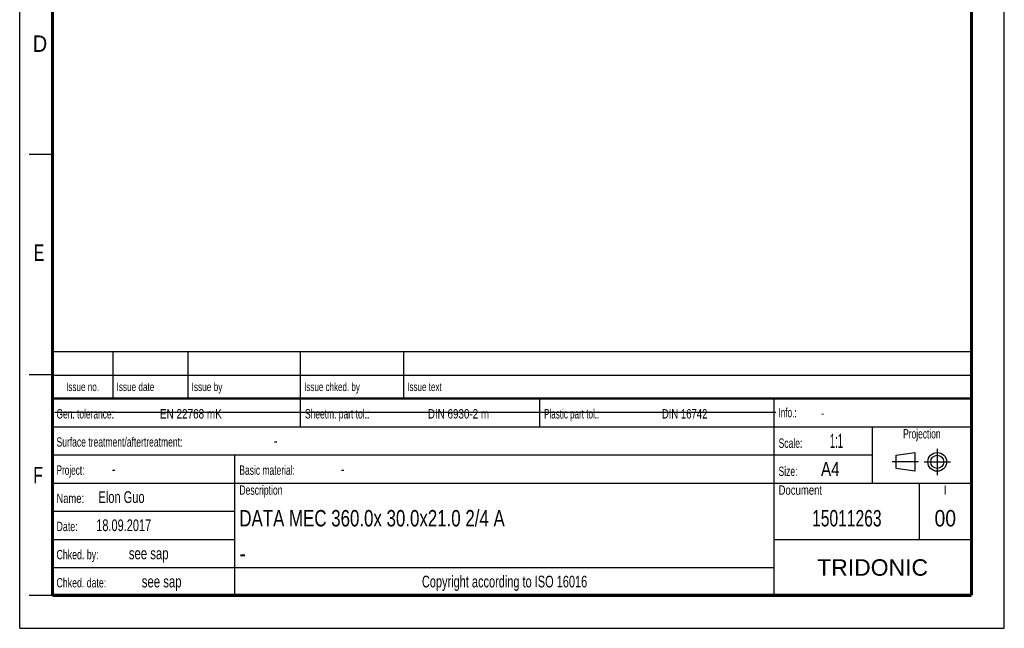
# Model space of a CAD drawing. Header units: millimetres. Extents: x 0 to 210, y 0 to 297.
# Tile 1 of 4: x 0 to 210, y 0 to 130. Entities that reach past the tile are written whole.
import ezdxf
from ezdxf.enums import TextEntityAlignment as Align

# ---------------------------------------------------------------- set-up
doc = ezdxf.new("R2010")
doc.units = ezdxf.units.MM
doc.header["$LTSCALE"] = 19.36
doc.linetypes.add('CENTER', pattern=[0.6, 0.375, -0.075, 0.075, -0.075])
doc.layers.get('0').update_dxf_attribs({"linetype": 'CONTINUOUS'})
doc.layers.add('DEFAULT_1', color=7, linetype='CENTER')
doc.layers.add('Z_NOTICE', color=7, linetype='CONTINUOUS')
doc.styles.get("Standard").update_dxf_attribs({"font": 'txt', "width": 0.7})
doc.styles.add('TEXTSTYLE_2', font='txt', dxfattribs={"width": 0.75})
doc.styles.add('TEXTSTYLE_4', font='arial.ttf')

# ---------------------------------------------------------------- blocks, each defined once
blk = doc.blocks.new('PROJEKTIONSMETHODE_BL0', base_point=(192.31, 35.47))
at = {"color": 2, "linetype": 'CONTINUOUS'}
for p, q in [((186.91, 36.87), (190.91, 37.47)), ((186.91, 34.07), (186.91, 36.87)), ((190.91, 37.47), (190.91, 33.47)), ((190.91, 33.47), (186.91, 34.07))]:
    blk.add_line(p, q, dxfattribs=at)
for radius in [2, 1.4]:
    blk.add_circle((195.71, 35.47), radius, dxfattribs=at)
at = {"layer": 'DEFAULT_1', "color": 2, "linetype": 'CENTER'}
for p, q in [((195.71, 38.27), (195.71, 32.67)), ((191.71, 35.47), (186.11, 35.47)), ((192.91, 35.47), (198.5, 35.47))]:
    blk.add_line(p, q, dxfattribs=at)

msp = doc.modelspace()

# ---------------------------------------------------------------- linework, layer by layer
at = {"color": 2, "linetype": 'CONTINUOUS'}
for p, q in [((0, 0), (0, 297)), ((210, 0), (210, 297)), ((7, 101), (2, 101)), ((6.91362, 48.96015), (6.91362, 58.96015)), ((6.91362, 58.96015), (202.91362, 58.96015)), ((19.91362, 48.96015), (19.91362, 58.96015)), ((35.91362, 48.96015), (35.91362, 58.96015)), ((59.91362, 48.96015), (59.91362, 58.96015)), ((81.91362, 48.96015), (81.91362, 58.96015)), ((202.91362, 48.96015), (202.91362, 58.96015)), ((7, 54), (2, 54)), ((6.91362, 53.96015), (202.91362, 53.96015)), ((6.91355, 6.96013), (6.91355, 48.96013)), ((6.91355, 48.96013), (202.91355, 48.96013)), ((6.91362, 48.96015), (202.91362, 48.96015)), ((59.91355, 42.96013), (59.91355, 48.96013)), ((110.91355, 42.96013), (110.91355, 48.96013)), ((160.91355, 6.96013), (160.91355, 48.96013)), ((202.91355, 6.96013), (202.91355, 48.96013)), ((6.91355, 42.96013), (202.91355, 42.96013)), ((181.91355, 30.96013), (181.91355, 42.96013)), ((6.91355, 36.96013), (181.91355, 36.96013)), ((45.91355, 6.96013), (45.91355, 36.96013)), ((6.91355, 30.96013), (202.91355, 30.96013)), ((191.91355, 18.96013), (191.91355, 30.96013)), ((6.91355, 24.96013), (45.91355, 24.96013)), ((6.91355, 18.96013), (45.91355, 18.96013)), ((160.91355, 18.96013), (202.91355, 18.96013)), ((6.91355, 12.96013), (160.91355, 12.96013)), ((7, 7), (2, 7)), ((6.91355, 6.96013), (202.91355, 6.96013)), ((0, 0), (210, 0))]:
    msp.add_line(p, q, dxfattribs=at)
at = {"color": 7, "linetype": 'CONTINUOUS'}
msp.add_line((7.46812, 46.04239), (161.26812, 46.04239), dxfattribs=at)
for points, const_width in [([(7, 7), (7, 290)], 0.7), ([(203, 7), (203, 290)], 0.7), ([(7, 49), (203, 49)], 0.5), ([(7, 7), (203, 7)], 0.7)]:
    msp.add_lwpolyline(points, dxfattribs=dict(at, const_width=const_width))

# ---------------------------------------------------------------- block references
at = {"color": 2, "linetype": 'CONTINUOUS'}
msp.add_blockref('PROJEKTIONSMETHODE_BL0', (192.30508, 35.46975), dxfattribs=at)

# ---------------------------------------------------------------- texts
at = {"color": 5, "linetype": 'CONTINUOUS', "style": 'TEXTSTYLE_2'}
for s, width, p in [('D', 0.904762, (2.80729, 122.85717)), ('E', 0.714286, (3.00245, 78.30247)), ('F', 0.714286, (2.92219, 30.89704))]:
    msp.add_text(s, height=3.5, dxfattribs=dict(at, width=width)).set_placement(p)
at = {"layer": 'Z_NOTICE', "color": 5, "linetype": 'CONTINUOUS', "style": 'TEXTSTYLE_2'}
for s, height, width, p in [('Issue date ', 1.8, 0.725108, (20.66362, 50.56015)), ('Issue by ', 1.8, 0.732804, (36.66362, 50.56015)), ('Issue chked. by', 1.8, 0.711111, (60.66362, 50.56015)), ('Issue text ', 1.8, 0.712121, (82.66362, 50.56015)), ('Gen. tolerance:', 2, 0.669841, (7.85105, 44.71013)), ('EN 22768 mK', 2, 0.792208, (29.91057, 44.71013)), ('Sheetm. part tol.:', 2, 0.67328, (60.85105, 44.71013)), ('DIN 6930-2 m', 2, 0.78373, (87.05343, 44.71013)), ('Plastic part tol.:', 2, 0.642857, (111.85105, 44.71013)), ('DIN 16742', 2, 0.759259, (136.95819, 44.71013)), ('Info.: ', 2, 0.64966, (161.85105, 44.96013)), ('Surface treatment/aftertreatment: ', 2, 0.681373, (7.85105, 38.71013)), ('Scale:  ', 2, 0.684524, (161.85105, 38.46013)), ('1:1', 3, 0.5, (172.80343, 38.46013)), ('-', 2.5, 0.714286, (54.18438, 38.71013)), ('Project: ', 2, 0.656085, (7.85105, 32.71013)), ('-', 2.5, 0.714286, (19.66057, 32.71013)), ('Basic material: ', 2, 0.675595, (46.85105, 32.71013)), ('-', 2.5, 0.714286, (68.47009, 32.71013)), ('Size: ', 2, 0.678571, (161.85105, 32.46013)), (' A4', 3, 0.809524, (169.9939, 32.46013)), ('Elon Guo', 2.5, 0.705357, (16.80343, 26.71013)), ('Description', 2, 0.688312, (46.85105, 28.46013)), ('Document', 2, 0.761905, (161.85105, 28.46013)), ('Name: ', 2, 0.746032, (7.85105, 26.71013)), ('18.09.2017', 2.5, 0.7, (16.32724, 20.71013)), ('Date: ', 2, 0.706349, (7.85105, 20.71013)), ('Chked. by: ', 2, 0.701299, (7.85105, 14.71013)), ('see sap', 2.5, 0.72449, (23.27962, 14.71013)), ('Chked. date: ', 2, 0.699634, (7.85105, 8.71013)), ('see sap', 2.5, 0.72449, (26.04152, 8.71013))]:
    msp.add_text(s, height=height, dxfattribs=dict(at, width=width)).set_placement(p)
for s, height, width, p in [('Issue no.', 1.8, 0.719577, (13.41362, 50.56015)), ('Projection', 2, 0.671429, (192.41355, 40.46013)), ('I', 2, 0.833333, (197.41355, 28.46013)), ('Copyright according to ISO 16016', 2.5, 0.700149, (103.41355, 8.71013))]:
    msp.add_text(s, height=height, dxfattribs=dict(at, width=width)).set_placement(p, align=Align.CENTER)
at = {"layer": 'Z_NOTICE', "color": 5, "linetype": 'CONTINUOUS', "width": 0.714286}
msp.add_text('-', height=1.8, dxfattribs=at).set_placement((170.94628, 44.96013))
at = {"layer": 'Z_NOTICE', "color": 7, "linetype": 'CONTINUOUS', "style": 'TEXTSTYLE_2'}
for s, width, p in [('DATA MEC 360.0x 30.0x21.0 2/4 A', 0.768817, (46.85105, 21.71013)), ('-', 0.904762, (46.85105, 14.21013))]:
    msp.add_text(s, height=3.5, dxfattribs=dict(at, width=width)).set_placement(p)
for s, width, p in [('15011263', 0.71131, (176.41355, 21.71013)), ('00', 0.880952, (197.41355, 21.71013))]:
    msp.add_text(s, height=3.5, dxfattribs=dict(at, width=width)).set_placement(p, align=Align.CENTER)
at = {"layer": 'Z_NOTICE', "color": 5, "linetype": 'CONTINUOUS', "style": 'TEXTSTYLE_4'}
msp.add_text('TRIDONIC', height=3.5, dxfattribs=at).set_placement((181.91355, 11.21013), align=Align.CENTER)

doc.saveas('drawing.dxf')
